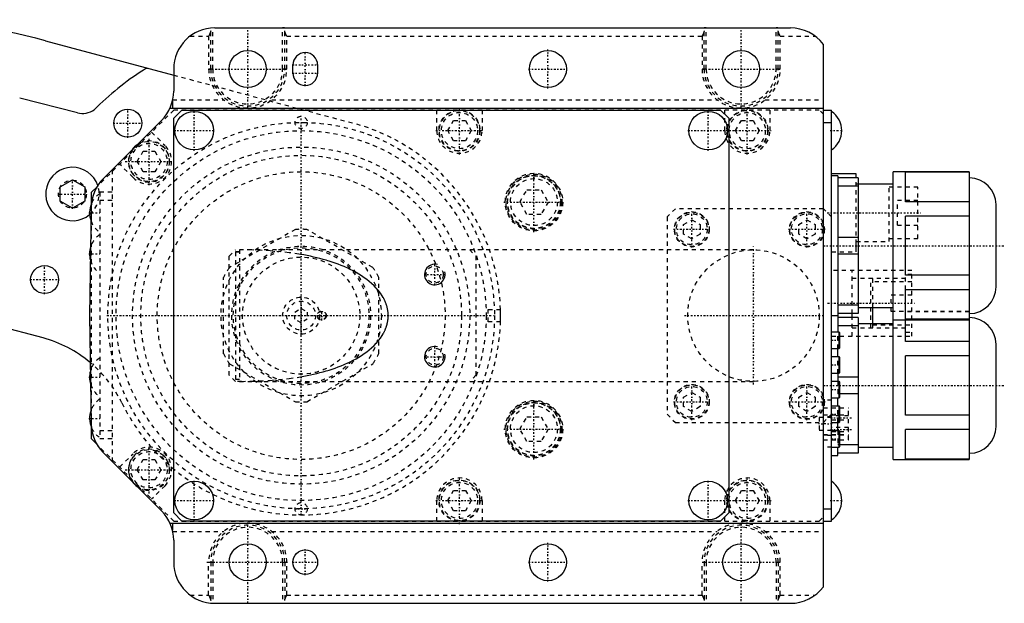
# Model space of a CAD drawing. Extents: x -394 to 171, y -70 to 72.
# Tile 11 of 11: x -68 to 171, y -70 to 72. Entities that reach past the tile are written whole.
import ezdxf

# ---------------------------------------------------------------- set-up
doc = ezdxf.new("R2010")
doc.units = 0
doc.linetypes.add('CENTER', pattern=[1.5, 0.45, -0.5, 0.05, -0.5])
doc.linetypes.add('DASHED', pattern=[2, 1, -1])
for name, color, linetype in [('AM_0', 7, 'CONTINUOUS'), ('AM_10', 7, 'CONTINUOUS'), ('AM_3', 7, 'DASHED'), ('AM_7', 7, 'CENTER')]:
    doc.layers.add(name, color=color, linetype=linetype)

msp = doc.modelspace()

# ---------------------------------------------------------------- linework, layer by layer
at = {"layer": 'AM_0', "color": 7, "linetype": 'CONTINUOUS'}
for p, q in [((-21, 70), (119, 70)), ((-62.15, 66.88), (-31, 58.53)), ((127, -66), (127, 66)), ((-37.21, 60.19), (-37.21, 60.11)), ((-31, 60), (-31, 54.64)), ((-2, 59), (-2, 61)), ((4, 61), (4, 59)), ((-54.43, 49.33), (-68.45, 52.88)), ((-31.9, 50.5), (127, 50.5)), ((-31.3, 52.21), (-31.3, 50.5)), ((-31, 48), (-29, 50)), ((-31, -48), (-31, 48)), ((-29, 50), (102, 50)), ((102, 50), (104, 48)), ((104, 48), (104, -48)), ((127, 50), (129, 50)), ((129, -50), (129, 50)), ((-33.91, 47.59), (-48.13, 33.3)), ((127, 47), (129, 47)), ((135, 34.5), (129, 34.5)), ((130.5, 34), (129, 34)), ((130.5, 34), (130.5, -4)), ((135, 33.51), (135, 34.5)), ((162.47, 35), (144, 35)), ((144, -35), (144, 35)), ((162.47, 34.89), (147, 34.89)), ((147, 27.69), (147, 34.89)), ((162.47, 35), (162.47, -35)), ((-58.63, 31.31), (-55.63, 33.04)), ((-58.63, 27.84), (-58.63, 31.31)), ((-55.63, 33.04), (-52.63, 31.31)), ((-52.63, 31.31), (-52.63, 27.84)), ((-51, 30), (-49.63, 31.37)), ((135.5, 33.5), (130.5, 33.5)), ((135.5, 31.48), (130.5, 31.48)), ((135.5, 33.5), (135.5, 0.5)), ((144, 32), (135.5, 32)), ((162.51, 33.5), (162.47, 33.5)), ((162.51, 0.5), (162.51, 33.5)), ((-51, 27.26), (-51, 30)), ((-55.63, 26.11), (-58.63, 27.84)), ((-52.63, 27.84), (-55.63, 26.11)), ((-51.04, 26.42), (-51.5, 0)), ((162.47, 27.69), (147, 27.69)), ((169, 6.99), (169, 27.01)), ((162.47, 24.19), (147, 24.19)), ((147, 9.81), (147, 24.19)), ((135.5, 19.02), (130.5, 19.02)), ((135, 15.5), (135, 17.99)), ((135.5, 14.98), (130.5, 14.98)), ((162.47, 9.81), (147, 9.81)), ((162.47, 6.31), (147, 6.31)), ((147, -0.89), (147, 6.31)), ((135.5, 2.52), (130.5, 2.52)), ((-51.5, 0), (-51.04, -26.42)), ((129, 0), (130.5, 0)), ((135.5, 0.5), (130.5, 0.5)), ((134, -0.5), (134, 0.5)), ((135.5, 2), (144, 2)), ((139, -2), (139, 2)), ((162.47, 0.5), (162.51, 0.5)), ((-62.76, -5.44), (-80.22, -0.75)), ((135.5, -0.5), (130.5, -0.5)), ((135.5, -0.5), (135.5, -33.5)), ((144, -2), (135.5, -2)), ((144, -1), (162.47, -1)), ((162.47, -0.89), (147, -0.89)), ((147, -6.31), (147, -1)), ((162.51, -0.5), (162.47, -0.5)), ((162.51, -33.5), (162.51, -0.5)), ((130.85, -4), (129, -4)), ((135.5, -2.52), (130.5, -2.52)), ((131, -4.15), (130.85, -4)), ((130.85, -8), (130.85, -4)), ((131, -7.85), (131, -4.15)), ((162.47, -6.31), (147, -6.31)), ((169, -27.01), (169, -6.99)), ((129, -8), (130.85, -8)), ((130.5, -9.99), (130.5, -7.99)), ((130.85, -8), (131, -7.85)), ((130.85, -10), (129, -10)), ((131, -10.15), (130.85, -10)), ((130.85, -14), (130.85, -10)), ((131, -13.85), (131, -10.15)), ((147, -24.19), (147, -9.81)), ((162.47, -9.81), (147, -9.81)), ((129, -14), (130.85, -14)), ((130.5, -14), (130.5, -16)), ((130.85, -14), (131, -13.85)), ((130.85, -16), (129, -16)), ((135.5, -14.98), (130.5, -14.98)), ((131, -16.15), (130.85, -16)), ((130.85, -20), (130.85, -16)), ((131, -19.85), (131, -16.15)), ((135.5, -19.02), (131, -19.02)), ((129, -20), (130.85, -20)), ((130.5, -22), (130.5, -20)), ((130.85, -20), (131, -19.85)), ((130.85, -22), (129, -22)), ((131, -22.15), (130.85, -22)), ((130.85, -26), (130.85, -22)), ((131, -25.85), (131, -22.15)), ((129, -26), (130.85, -26)), ((130.5, -28), (130.5, -26.01)), ((130.85, -26), (131, -25.85)), ((162.47, -24.19), (147, -24.19)), ((-51, -30), (-51, -27.26)), ((130.85, -28), (129, -28)), ((131, -28.15), (130.85, -28)), ((130.85, -32), (130.85, -28)), ((131, -31.85), (131, -28.15)), ((147, -34.89), (147, -27.69)), ((162.47, -27.69), (147, -27.69)), ((-49.63, -31.37), (-51, -30)), ((-48.13, -33.3), (-33.91, -47.59)), ((129, -32), (130.85, -32)), ((130.5, -34), (130.5, -32)), ((135.5, -33.5), (130.5, -33.5)), ((130.85, -32), (131, -31.85)), ((135.5, -31.48), (131, -31.48)), ((135.5, -32), (144, -32)), ((162.47, -33.5), (162.51, -33.5)), ((129, -34), (130.5, -34)), ((144, -35), (162.47, -35)), ((162.47, -34.89), (147, -34.89)), ((127, -47), (129, -47)), ((-29, -50), (-31, -48)), ((102, -50), (-29, -50)), ((104, -48), (102, -50)), ((127, -50), (129, -50)), ((-31.9, -50.5), (127, -50.5)), ((-31.3, -50.5), (-31.3, -52.21)), ((-31, -54.64), (-31, -60)), ((-21, -70), (119, -70))]:
    msp.add_line(p, q, dxfattribs=at)
for centre, radius in [((-13, 60), 4.5), ((60, 60), 4.5), ((107, 60), 4.5), ((-42.16, 46.82), 3.4), ((-26, 45), 4.7), ((99, 45), 4.7), ((-62.39, 8.77), 3.4), ((-26, -45), 4.7), ((99, -45), 4.7), ((-13, -60), 4.5), ((1, -60), 3), ((60, -60), 4.5), ((107, -60), 4.5)]:
    msp.add_circle(centre, radius, dxfattribs=at)
for centre, radius, start, end in [((-101, -78), 150, 74.9874, 104.9144), ((-21, 60), 10, 90, 180), ((119, 60), 10, 36.8699, 90), ((1, 61), 3, 0, 180), ((-37.21, 58.11), 2, 90, 125.586), ((0, 0), 71, 122.7161, 135.117), ((1, 59), 3, 180, 0), ((-41, 54.64), 10, 315.1327, 0), ((-53.2, 54.18), 5, 255.8075, 305.3516), ((125.8, 45), 5.67, 304.3588, 55.6412), ((-37, 37.5), 5, 125.3085, 144.9568), ((-55.63, 29.58), 6.5, 18.5188, 309.912), ((-41.04, 26.25), 10, 135.1327, 179), ((162.51, 27.01), 6.49, 0, 90), ((-45.8, 25), 5.67, 156.1472, 200.846), ((-45.8, 15), 5.67, 162.5298, 195.4702), ((162.51, 6.99), 6.49, 270, 0), ((0, 0), 48.5, 358.2277, 1.7723), ((162.51, -6.99), 6.49, 0, 90), ((-70.56, -34.41), 30, 50.0716, 74.9467), ((-45.8, -15), 5.67, 164.5298, 197.4702), ((-45.8, -25), 5.67, 159.154, 203.8528), ((-41.04, -26.25), 10, 181, 224.8673), ((162.51, -27.01), 6.49, 270, 0), ((-37, -37.5), 5, 215.0432, 234.6915), ((125.8, -45), 5.67, 304.3588, 55.6412), ((-41, -54.64), 10, 0, 44.8673), ((-21, -60), 10, 180, 270), ((119, -60), 10, 270, 323.1301)]:
    msp.add_arc(centre, radius, start, end, dxfattribs=at)
at = {"layer": 'AM_10', "color": 7, "linetype": 'CONTINUOUS'}
for centre in [(32.5, 10), (32.5, -10)]:
    msp.add_arc(centre, 2.5, 75, 15, dxfattribs=at)
at = {"layer": 'AM_3', "color": 6, "linetype": 'DASHED'}
for p, q in [((-22, 60), (-22, 69.94)), ((-21.5, 60), (-21.5, 69.99)), ((-4.5, 60), (-4.5, 70)), ((-4, 60), (-4, 69.94)), ((98, 60), (98, 69.94)), ((98.5, 60), (98.5, 70)), ((115.5, 60), (115.5, 70)), ((116, 60), (116, 69.94)), ((-27, 68), (-22.5, 68)), ((-22.5, 68), (-22.5, 60)), ((-3.5, 60), (-3.5, 68)), ((-3.5, 68), (97.5, 68)), ((97.5, 68), (97.5, 60)), ((116.5, 68), (125, 68)), ((116.5, 60), (116.5, 68)), ((-21.5, 60), (-22.5, 60)), ((-3.5, 60), (-4.5, 60)), ((98.5, 60), (97.5, 60)), ((116.5, 60), (115.5, 60)), ((-31, 58.53), (12.56, 46.84)), ((-31.23, 52.5), (-18.83, 52.5)), ((-14.1, 50.56), (-11.9, 50.56)), ((-7.17, 52.5), (101.17, 52.5)), ((105.9, 50.56), (108.1, 50.56)), ((112.83, 52.5), (127, 52.5)), ((-31, 50), (-49.63, 31.37)), ((126, 50), (-31, 50)), ((33, 45), (33, 50)), ((44, 50), (44, 45)), ((103, 45), (103, 50)), ((114, 50), (114, 45)), ((127, 49), (126, 50)), ((35.64, 45), (37.07, 47.48)), ((37.07, 47.48), (39.93, 47.48)), ((39.93, 47.48), (41.36, 45)), ((105.64, 45), (107.07, 47.48)), ((107.07, 47.48), (109.93, 47.48)), ((109.93, 47.48), (111.36, 45)), ((-36.36, 44.64), (-33.11, 41.39)), ((37.07, 42.52), (35.64, 45)), ((41.36, 45), (39.93, 42.52)), ((107.07, 42.52), (105.64, 45)), ((111.36, 45), (109.93, 42.52)), ((39.93, 42.52), (37.07, 42.52)), ((109.93, 42.52), (107.07, 42.52)), ((-39.86, 37.5), (-38.43, 39.97)), ((-38.43, 39.97), (-35.57, 39.97)), ((-35.57, 39.97), (-34.14, 37.5)), ((-40.89, 33.61), (-44.14, 36.86)), ((-38.43, 35.02), (-39.86, 37.5)), ((-34.14, 37.5), (-35.57, 35.02)), ((-46, 35.44), (-46, -35.44)), ((-35.57, 35.02), (-38.43, 35.02)), ((135, 15.5), (135, 33.51)), ((135.5, 32), (135, 32)), ((143, 18), (143, 32)), ((150, 31.25), (143, 31.25)), ((150, 18.75), (150, 31.25)), ((-46, 30), (-49, 30)), ((-49, 30), (-49, -30)), ((53.19, 27.62), (54.91, 30.59)), ((54.91, 30.59), (58.34, 30.59)), ((58.34, 30.59), (60.06, 27.62)), ((-51, -27.26), (-51, 27.26)), ((-46, 28), (-49, 28)), ((54.91, 24.64), (53.19, 27.62)), ((60.06, 27.62), (58.34, 24.64)), ((150, 28), (145, 28)), ((145, 22), (145, 28)), ((58.34, 24.64), (54.91, 24.64)), ((91, 26), (89, 24)), ((89, 24), (89, -24)), ((127, 26), (91, 26)), ((129, 24), (127, 26)), ((93, 22.15), (95, 23.31)), ((93, 19.85), (93, 22.15)), ((95, 23.31), (97, 22.15)), ((97, 22.15), (97, 19.85)), ((121, 22.15), (123, 23.31)), ((121, 19.85), (121, 22.15)), ((123, 23.31), (125, 22.15)), ((125, 22.15), (125, 19.85)), ((145, 22), (150, 22)), ((-1.41, 20.95), (-17.44, 11.7)), ((17.44, 11.7), (1.41, 20.95)), ((95, 18.69), (93, 19.85)), ((97, 19.85), (95, 18.69)), ((123, 18.69), (121, 19.85)), ((125, 19.85), (123, 18.69)), ((135, 18), (143, 18)), ((143, 18.75), (150, 18.75)), ((-17.5, 14.5), (-16, 16)), ((-17.5, -14.5), (-17.5, 14.5)), ((110, 16), (-16, 16)), ((-15, 15.5), (-16, 15.5)), ((-16, 15.5), (-16, -15.5)), ((-15, 15.43), (-16, 15.43)), ((-15, 16), (-15, -16)), ((-14.5, 16), (-15, 16)), ((41, 16), (42.5, 14.5)), ((42.5, 14.5), (42.5, -14.5)), ((129, 15.5), (135, 15.5)), ((148.5, 11), (129, 11)), ((134, 0.5), (134, 11)), ((148.5, 10), (147, 10)), ((147, 6.31), (147, 9.81)), ((148.5, -5), (148.5, 11)), ((-18.85, -9.26), (-18.85, 9.26)), ((18.85, -9.26), (18.85, 9.26)), ((147, 9), (134, 9)), ((138.5, -3), (138.5, 9)), ((139, 2), (139, 9)), ((148.5, 8.25), (139, 8.25)), ((148.5, 5), (143.5, 5)), ((143.5, 1), (143.5, 5)), ((-1.5, 0.87), (0, 1.73)), ((-1.5, -0.87), (-1.5, 0.87)), ((0, 1.73), (1.5, 0.87)), ((1.5, 0.87), (1.5, -0.87)), ((45.5, 1.5), (48.48, 1.5)), ((45.5, -1.5), (45.5, 1.5)), ((162.47, 1), (143.5, 1)), ((162.47, 0.89), (147, 0.89)), ((0, -1.73), (-1.5, -0.87)), ((1.5, -0.87), (0, -1.73)), ((48.48, -1.5), (45.5, -1.5)), ((134, -5), (134, -0.5)), ((139, -3), (139, -2)), ((139, -2.25), (148.5, -2.25)), ((147, -1), (147, -0.89)), ((162.47, -1), (162.47, -9.81)), ((130.5, -7.99), (130.5, -4)), ((134, -3), (147, -3)), ((147, -4), (148.5, -4)), ((129, -5), (148.5, -5)), ((-17.44, -11.7), (-1.41, -20.95)), ((1.41, -20.95), (17.44, -11.7)), ((130.5, -14), (130.5, -9.99)), ((-16, -16), (-17.5, -14.5)), ((-16, -15.43), (-15, -15.43)), ((-16, -15.5), (-15, -15.5)), ((-14.5, -16), (-16, -16)), ((-15, -16), (110, -16)), ((42.5, -14.5), (41, -16)), ((130.5, -16), (130.5, -20)), ((93, -19.85), (95, -18.69)), ((95, -18.69), (97, -19.85)), ((121, -19.85), (123, -18.69)), ((123, -18.69), (125, -19.85)), ((131, -19.02), (130.5, -19.02)), ((93, -22.15), (93, -19.85)), ((97, -19.85), (97, -22.15)), ((121, -22.15), (121, -19.85)), ((125, -19.85), (125, -22.15)), ((129, -20.6), (127, -20.6)), ((95, -23.31), (93, -22.15)), ((97, -22.15), (95, -23.31)), ((123, -23.31), (121, -22.15)), ((125, -22.15), (123, -23.31)), ((127, -22.4), (133.1, -22.4)), ((130.5, -26.01), (130.5, -22)), ((133.1, -30.2), (133.1, -22.4)), ((53.19, -27.62), (54.91, -24.64)), ((54.91, -24.64), (58.34, -24.64)), ((58.34, -24.64), (60.06, -27.62)), ((89, -24), (91, -26)), ((91, -26), (127, -26)), ((129, -24.75), (126, -24.75)), ((126, -24.75), (126, -27.85)), ((127, -26), (129, -24)), ((127, -24.16), (133.1, -24.16)), ((127, -24.17), (133.1, -24.17)), ((129, -24.59), (127, -24.59)), ((133.1, -24.38), (129, -24.38)), ((129, -25.38), (133.1, -25.38)), ((-46, -28), (-49, -28)), ((54.91, -30.59), (53.19, -27.62)), ((60.06, -27.62), (58.34, -30.59)), ((126, -27.85), (129, -27.85)), ((133.1, -27.22), (129, -27.22)), ((129, -28.22), (133.1, -28.22)), ((130.5, -28), (130.5, -32)), ((-46, -30), (-49, -30)), ((58.34, -30.59), (54.91, -30.59)), ((127, -28.96), (133.1, -28.96)), ((127, -28.97), (133.1, -28.97)), ((129, -29.19), (127, -29.19)), ((127, -30.2), (133.1, -30.2)), ((-31, -50), (-49.63, -31.37)), ((129, -32), (127, -32)), ((131, -31.48), (130.5, -31.48)), ((-44.14, -36.86), (-40.89, -33.61)), ((-39.86, -37.5), (-38.43, -35.02)), ((-38.43, -35.02), (-35.57, -35.02)), ((-35.57, -35.02), (-34.14, -37.5)), ((-38.43, -39.98), (-39.86, -37.5)), ((-34.14, -37.5), (-35.57, -39.98)), ((-35.57, -39.98), (-38.43, -39.98)), ((-33.11, -41.39), (-36.36, -44.64)), ((35.64, -45), (37.07, -42.53)), ((37.07, -42.53), (39.93, -42.53)), ((39.93, -42.53), (41.36, -45)), ((105.64, -45), (107.07, -42.53)), ((107.07, -42.53), (109.93, -42.53)), ((109.93, -42.53), (111.36, -45)), ((33, -50), (33, -45)), ((37.07, -47.48), (35.64, -45)), ((41.36, -45), (39.93, -47.48)), ((44, -45), (44, -50)), ((103, -50), (103, -45)), ((107.07, -47.48), (105.64, -45)), ((111.36, -45), (109.93, -47.48)), ((114, -45), (114, -50)), ((39.93, -47.48), (37.07, -47.48)), ((109.93, -47.48), (107.07, -47.48)), ((-31, -50), (126, -50)), ((126, -50), (127, -49)), ((-31.23, -52.5), (-18.83, -52.5)), ((-11.9, -50.56), (-14.1, -50.56)), ((-7.17, -52.5), (101.17, -52.5)), ((108.1, -50.56), (105.9, -50.56)), ((112.83, -52.5), (127, -52.5)), ((-22.5, -60), (-21.5, -60)), ((-22.5, -68), (-22.5, -60)), ((-22, -60), (-22, -69.94)), ((-21.5, -60), (-21.5, -69.99)), ((-4.5, -60), (-3.5, -60)), ((-4.5, -60), (-4.5, -70)), ((-4, -60), (-4, -69.94)), ((-3.5, -68), (-3.5, -60)), ((97.5, -60), (98.5, -60)), ((97.5, -68), (97.5, -60)), ((98, -60), (98, -69.94)), ((98.5, -60), (98.5, -70)), ((115.5, -60), (116.5, -60)), ((115.5, -60), (115.5, -70)), ((116, -60), (116, -69.94)), ((116.5, -68), (116.5, -60)), ((-27, -68), (-22.5, -68)), ((-3.5, -68), (97.5, -68)), ((116.5, -68), (125, -68))]:
    msp.add_line(p, q, dxfattribs=at)
for points in [[(-22, 69.95, 0), (-22, 69.95, 0), (-22, 69.94, 0), (-22, 69.94, 0), (-22, 69.94, 0)], [(-4, 69.94, 0), (-4, 69.94, 0), (-4, 69.94, 0), (-4, 69.94, 0), (-4, 69.94, 0), (-4, 69.94, 0), (-4, 69.94, 0), (-4, 69.95, 0), (-4, 69.95, 0), (-4, 69.95, 0), (-4, 69.95, 0), (-4, 69.95, 0), (-4, 69.95, 0), (-4.01, 69.95, 0), (-4.01, 69.96, 0), (-4.01, 69.96, 0), (-4.01, 69.96, 0), (-4.01, 69.96, 0), (-4.01, 69.96, 0), (-4.01, 69.96, 0), (-4.01, 69.96, 0), (-4.02, 69.96, 0), (-4.02, 69.96, 0), (-4.02, 69.97, 0), (-4.02, 69.97, 0), (-4.02, 69.97, 0), (-4.02, 69.97, 0), (-4.02, 69.97, 0), (-4.03, 69.97, 0), (-4.03, 69.97, 0), (-4.03, 69.97, 0), (-4.03, 69.97, 0), (-4.04, 69.98, 0), (-4.04, 69.98, 0), (-4.04, 69.98, 0), (-4.04, 69.98, 0), (-4.04, 69.98, 0), (-4.05, 69.98, 0), (-4.05, 69.98, 0), (-4.05, 69.98, 0), (-4.06, 69.98, 0), (-4.06, 69.98, 0), (-4.06, 69.98, 0), (-4.06, 69.98, 0), (-4.07, 69.98, 0), (-4.07, 69.99, 0), (-4.08, 69.99, 0), (-4.08, 69.99, 0), (-4.08, 69.99, 0), (-4.08, 69.99, 0), (-4.09, 69.99, 0), (-4.09, 69.99, 0), (-4.1, 69.99, 0), (-4.1, 69.99, 0), (-4.1, 69.99, 0), (-4.1, 69.99, 0), (-4.11, 69.99, 0), (-4.11, 69.99, 0), (-4.12, 69.99, 0), (-4.12, 69.99, 0), (-4.13, 69.99, 0), (-4.13, 69.99, 0), (-4.13, 69.99, 0), (-4.14, 69.99, 0), (-4.14, 69.99, 0), (-4.14, 69.99, 0), (-4.15, 69.99, 0), (-4.15, 70, 0), (-4.16, 70, 0), (-4.16, 70, 0), (-4.16, 70, 0), (-4.17, 70, 0), (-4.17, 70, 0), (-4.18, 70, 0), (-4.18, 70, 0), (-4.19, 70, 0), (-4.19, 70, 0), (-4.2, 70, 0), (-4.2, 70, 0), (-4.21, 70, 0), (-4.21, 70, 0), (-4.22, 70, 0), (-4.23, 70, 0), (-4.23, 70, 0), (-4.23, 70, 0), (-4.24, 70, 0), (-4.24, 70, 0), (-4.25, 70, 0), (-4.26, 70, 0), (-4.26, 70, 0), (-4.27, 70, 0), (-4.27, 70, 0), (-4.28, 70, 0), (-4.28, 70, 0), (-4.29, 70, 0), (-4.3, 70, 0), (-4.3, 70, 0), (-4.31, 70, 0), (-4.31, 70, 0), (-4.32, 70, 0), (-4.32, 70, 0), (-4.33, 70, 0), (-4.34, 70, 0), (-4.35, 70, 0), (-4.35, 70, 0), (-4.35, 70, 0), (-4.36, 70, 0), (-4.37, 70, 0), (-4.37, 70, 0), (-4.37, 70, 0), (-4.38, 70, 0), (-4.39, 70, 0), (-4.39, 70, 0), (-4.4, 70, 0), (-4.4, 70, 0), (-4.41, 70, 0), (-4.42, 70, 0), (-4.42, 70, 0), (-4.43, 70, 0), (-4.44, 70, 0), (-4.44, 70, 0), (-4.45, 70, 0), (-4.45, 70, 0), (-4.46, 70, 0), (-4.47, 70, 0), (-4.48, 70, 0), (-4.48, 70, 0), (-4.48, 70, 0), (-4.49, 70, 0), (-4.5, 70, 0), (-4.5, 70, 0)], [(98.5, 70, 0), (98.5, 70, 0), (98.49, 70, 0), (98.48, 70, 0), (98.48, 70, 0), (98.48, 70, 0), (98.47, 70, 0), (98.46, 70, 0), (98.45, 70, 0), (98.45, 70, 0), (98.44, 70, 0), (98.44, 70, 0), (98.43, 70, 0), (98.42, 70, 0), (98.42, 70, 0), (98.41, 70, 0), (98.4, 70, 0), (98.4, 70, 0), (98.39, 70, 0), (98.39, 70, 0), (98.38, 70, 0), (98.37, 70, 0), (98.37, 70, 0), (98.37, 70, 0), (98.36, 70, 0), (98.35, 70, 0), (98.35, 70, 0), (98.35, 70, 0), (98.34, 70, 0), (98.33, 70, 0), (98.32, 70, 0), (98.32, 70, 0), (98.31, 70, 0), (98.31, 70, 0), (98.3, 70, 0), (98.3, 70, 0), (98.29, 70, 0), (98.28, 70, 0), (98.28, 70, 0), (98.27, 70, 0), (98.27, 70, 0), (98.26, 70, 0), (98.26, 70, 0), (98.25, 70, 0), (98.24, 70, 0), (98.24, 70, 0), (98.23, 70, 0), (98.23, 70, 0), (98.23, 70, 0), (98.22, 70, 0), (98.21, 70, 0), (98.21, 70, 0), (98.2, 70, 0), (98.2, 70, 0), (98.19, 70, 0), (98.19, 70, 0), (98.18, 70, 0), (98.18, 70, 0), (98.17, 70, 0), (98.17, 70, 0), (98.16, 70, 0), (98.16, 70, 0), (98.16, 70, 0), (98.15, 70, 0), (98.15, 69.99, 0), (98.14, 69.99, 0), (98.14, 69.99, 0), (98.14, 69.99, 0), (98.13, 69.99, 0), (98.13, 69.99, 0), (98.13, 69.99, 0), (98.12, 69.99, 0), (98.12, 69.99, 0), (98.11, 69.99, 0), (98.11, 69.99, 0), (98.1, 69.99, 0), (98.1, 69.99, 0), (98.1, 69.99, 0), (98.1, 69.99, 0), (98.09, 69.99, 0), (98.09, 69.99, 0), (98.08, 69.99, 0), (98.08, 69.99, 0), (98.08, 69.99, 0), (98.08, 69.99, 0), (98.07, 69.99, 0), (98.07, 69.98, 0), (98.06, 69.98, 0), (98.06, 69.98, 0), (98.06, 69.98, 0), (98.06, 69.98, 0), (98.05, 69.98, 0), (98.05, 69.98, 0), (98.05, 69.98, 0), (98.04, 69.98, 0), (98.04, 69.98, 0), (98.04, 69.98, 0), (98.04, 69.98, 0), (98.04, 69.98, 0), (98.03, 69.97, 0), (98.03, 69.97, 0), (98.03, 69.97, 0), (98.03, 69.97, 0), (98.02, 69.97, 0), (98.02, 69.97, 0), (98.02, 69.97, 0), (98.02, 69.97, 0), (98.02, 69.97, 0), (98.02, 69.96, 0), (98.02, 69.96, 0), (98.01, 69.96, 0), (98.01, 69.96, 0), (98.01, 69.96, 0), (98.01, 69.96, 0), (98.01, 69.96, 0), (98.01, 69.96, 0), (98.01, 69.96, 0), (98.01, 69.95, 0), (98, 69.95, 0), (98, 69.95, 0), (98, 69.95, 0), (98, 69.95, 0), (98, 69.95, 0), (98, 69.95, 0), (98, 69.94, 0), (98, 69.94, 0), (98, 69.94, 0), (98, 69.94, 0), (98, 69.94, 0), (98, 69.94, 0), (98, 69.94, 0)], [(116, 69.94, 0), (116, 69.94, 0), (116, 69.94, 0), (116, 69.94, 0), (116, 69.94, 0), (116, 69.94, 0), (116, 69.94, 0), (116, 69.95, 0), (116, 69.95, 0), (116, 69.95, 0), (116, 69.95, 0), (116, 69.95, 0), (116, 69.95, 0), (115.99, 69.95, 0), (115.99, 69.96, 0), (115.99, 69.96, 0), (115.99, 69.96, 0), (115.99, 69.96, 0), (115.99, 69.96, 0), (115.99, 69.96, 0), (115.99, 69.96, 0), (115.98, 69.96, 0), (115.98, 69.96, 0), (115.98, 69.97, 0), (115.98, 69.97, 0), (115.98, 69.97, 0), (115.98, 69.97, 0), (115.98, 69.97, 0), (115.97, 69.97, 0), (115.97, 69.97, 0), (115.97, 69.97, 0), (115.97, 69.97, 0), (115.96, 69.98, 0), (115.96, 69.98, 0), (115.96, 69.98, 0), (115.96, 69.98, 0), (115.96, 69.98, 0), (115.95, 69.98, 0), (115.95, 69.98, 0), (115.95, 69.98, 0), (115.94, 69.98, 0), (115.94, 69.98, 0), (115.94, 69.98, 0), (115.94, 69.98, 0), (115.93, 69.98, 0), (115.93, 69.99, 0), (115.92, 69.99, 0), (115.92, 69.99, 0), (115.92, 69.99, 0), (115.92, 69.99, 0), (115.91, 69.99, 0), (115.91, 69.99, 0), (115.9, 69.99, 0), (115.9, 69.99, 0), (115.9, 69.99, 0), (115.9, 69.99, 0), (115.89, 69.99, 0), (115.89, 69.99, 0), (115.88, 69.99, 0), (115.88, 69.99, 0), (115.87, 69.99, 0), (115.87, 69.99, 0), (115.87, 69.99, 0), (115.86, 69.99, 0), (115.86, 69.99, 0), (115.86, 69.99, 0), (115.85, 69.99, 0), (115.85, 70, 0), (115.84, 70, 0), (115.84, 70, 0), (115.84, 70, 0), (115.83, 70, 0), (115.83, 70, 0), (115.82, 70, 0), (115.82, 70, 0), (115.81, 70, 0), (115.81, 70, 0), (115.8, 70, 0), (115.8, 70, 0), (115.79, 70, 0), (115.79, 70, 0), (115.78, 70, 0), (115.77, 70, 0), (115.77, 70, 0), (115.77, 70, 0), (115.76, 70, 0), (115.76, 70, 0), (115.75, 70, 0), (115.74, 70, 0), (115.74, 70, 0), (115.73, 70, 0), (115.73, 70, 0), (115.72, 70, 0), (115.72, 70, 0), (115.71, 70, 0), (115.7, 70, 0), (115.7, 70, 0), (115.69, 70, 0), (115.69, 70, 0), (115.68, 70, 0), (115.68, 70, 0), (115.67, 70, 0), (115.66, 70, 0), (115.65, 70, 0), (115.65, 70, 0), (115.65, 70, 0), (115.64, 70, 0), (115.63, 70, 0), (115.63, 70, 0), (115.63, 70, 0), (115.62, 70, 0), (115.61, 70, 0), (115.61, 70, 0), (115.6, 70, 0), (115.6, 70, 0), (115.59, 70, 0), (115.58, 70, 0), (115.58, 70, 0), (115.57, 70, 0), (115.56, 70, 0), (115.56, 70, 0), (115.55, 70, 0), (115.55, 70, 0), (115.54, 70, 0), (115.53, 70, 0), (115.52, 70, 0), (115.52, 70, 0), (115.52, 70, 0), (115.51, 70, 0), (115.5, 70, 0), (115.5, 70, 0)], [(-22, 69.32, 0), (-22, 69.32, 0), (-22, 69.31, 0), (-22, 69.3, 0), (-22, 69.29, 0), (-22, 69.29, 0), (-22, 69.28, 0), (-22, 69.26, 0), (-22, 69.25, 0), (-22, 69.24, 0), (-22.01, 69.23, 0), (-22.01, 69.23, 0), (-22.01, 69.22, 0), (-22.01, 69.21, 0), (-22.01, 69.2, 0), (-22.02, 69.16, 0), (-22.02, 69.13, 0), (-22.03, 69.09, 0), (-22.05, 69.02, 0), (-22.07, 68.95, 0), (-22.1, 68.88, 0), (-22.13, 68.8, 0), (-22.16, 68.73, 0), (-22.17, 68.69, 0), (-22.19, 68.65, 0), (-22.22, 68.58, 0), (-22.26, 68.5, 0), (-22.29, 68.42, 0), (-22.33, 68.34, 0), (-22.37, 68.27, 0), (-22.39, 68.23, 0), (-22.41, 68.19, 0), (-22.44, 68.11, 0), (-22.48, 68.04, 0), (-22.5, 68, 0)], [(-3.5, 68, 0), (-3.52, 68.04, 0), (-3.56, 68.11, 0), (-3.59, 68.19, 0), (-3.61, 68.23, 0), (-3.63, 68.27, 0), (-3.67, 68.34, 0), (-3.71, 68.42, 0), (-3.74, 68.5, 0), (-3.78, 68.58, 0), (-3.81, 68.65, 0), (-3.83, 68.69, 0), (-3.84, 68.73, 0), (-3.87, 68.8, 0), (-3.9, 68.88, 0), (-3.93, 68.95, 0), (-3.95, 69.02, 0), (-3.97, 69.09, 0), (-3.98, 69.13, 0), (-3.98, 69.16, 0), (-3.99, 69.2, 0), (-3.99, 69.21, 0), (-3.99, 69.22, 0), (-3.99, 69.23, 0), (-3.99, 69.23, 0), (-4, 69.24, 0), (-4, 69.25, 0), (-4, 69.26, 0), (-4, 69.28, 0), (-4, 69.29, 0), (-4, 69.29, 0), (-4, 69.3, 0), (-4, 69.31, 0), (-4, 69.32, 0), (-4, 69.32, 0)], [(98, 69.32, 0), (98, 69.32, 0), (98, 69.31, 0), (98, 69.3, 0), (98, 69.29, 0), (98, 69.29, 0), (98, 69.28, 0), (98, 69.26, 0), (98, 69.25, 0), (98, 69.24, 0), (97.99, 69.23, 0), (97.99, 69.23, 0), (97.99, 69.22, 0), (97.99, 69.21, 0), (97.99, 69.2, 0), (97.98, 69.16, 0), (97.98, 69.13, 0), (97.97, 69.09, 0), (97.95, 69.02, 0), (97.93, 68.95, 0), (97.9, 68.88, 0), (97.87, 68.8, 0), (97.84, 68.73, 0), (97.83, 68.69, 0), (97.81, 68.65, 0), (97.78, 68.58, 0), (97.74, 68.5, 0), (97.71, 68.42, 0), (97.67, 68.34, 0), (97.63, 68.27, 0), (97.61, 68.23, 0), (97.59, 68.19, 0), (97.56, 68.11, 0), (97.52, 68.04, 0), (97.5, 68, 0)], [(116.5, 68, 0), (116.48, 68.04, 0), (116.44, 68.11, 0), (116.41, 68.19, 0), (116.39, 68.23, 0), (116.37, 68.27, 0), (116.33, 68.34, 0), (116.29, 68.42, 0), (116.26, 68.5, 0), (116.22, 68.58, 0), (116.19, 68.65, 0), (116.17, 68.69, 0), (116.16, 68.73, 0), (116.13, 68.8, 0), (116.1, 68.88, 0), (116.07, 68.95, 0), (116.05, 69.02, 0), (116.03, 69.09, 0), (116.02, 69.13, 0), (116.02, 69.16, 0), (116.01, 69.2, 0), (116.01, 69.21, 0), (116.01, 69.22, 0), (116.01, 69.23, 0), (116.01, 69.23, 0), (116, 69.24, 0), (116, 69.25, 0), (116, 69.26, 0), (116, 69.28, 0), (116, 69.29, 0), (116, 69.29, 0), (116, 69.3, 0), (116, 69.31, 0), (116, 69.32, 0), (116, 69.32, 0)], [(-14.5, -16, 0), (-12.13, -15.97, 0), (-7.52, -15.76, 0), (-2.94, -15.31, 0), (-0.56, -14.96, 0), (-0.16, -14.9, 0), (0.64, -14.75, 0), (1.44, -14.6, 0), (1.84, -14.52, 0), (2.24, -14.44, 0), (3.03, -14.26, 0), (3.81, -14.08, 0), (4.58, -13.88, 0), (5.35, -13.68, 0), (6.1, -13.46, 0), (6.47, -13.35, 0), (6.84, -13.24, 0), (7.56, -13, 0), (8.27, -12.76, 0), (8.98, -12.5, 0), (9.7, -12.22, 0), (10.43, -11.91, 0), (10.8, -11.75, 0), (11.17, -11.59, 0), (11.9, -11.24, 0), (12.62, -10.88, 0), (13.34, -10.49, 0), (14.03, -10.09, 0), (14.7, -9.67, 0), (15.03, -9.45, 0), (15.35, -9.23, 0), (15.96, -8.79, 0), (16.55, -8.32, 0), (17.14, -7.82, 0), (17.72, -7.27, 0), (18.28, -6.69, 0), (18.55, -6.39, 0), (18.81, -6.08, 0), (19.29, -5.45, 0), (19.72, -4.8, 0), (19.95, -4.41, 0), (20.01, -4.31, 0), (20.07, -4.2, 0), (20.1, -4.14, 0), (20.13, -4.09, 0), (20.18, -3.97, 0), (20.24, -3.86, 0), (20.3, -3.75, 0), (20.35, -3.63, 0), (20.4, -3.51, 0), (20.43, -3.45, 0), (20.45, -3.39, 0), (20.5, -3.27, 0), (20.55, -3.15, 0), (20.6, -3.02, 0), (20.65, -2.9, 0), (20.69, -2.77, 0), (20.71, -2.71, 0), (20.73, -2.65, 0), (20.77, -2.52, 0), (20.81, -2.39, 0), (20.83, -2.33, 0), (20.85, -2.26, 0), (20.88, -2.13, 0), (20.92, -2, 0), (20.93, -1.94, 0), (20.95, -1.87, 0), (20.98, -1.74, 0), (21, -1.61, 0), (21.03, -1.48, 0), (21.05, -1.35, 0), (21.07, -1.22, 0), (21.08, -1.15, 0), (21.09, -1.09, 0), (21.11, -0.96, 0), (21.12, -0.83, 0), (21.13, -0.7, 0), (21.14, -0.57, 0), (21.15, -0.44, 0), (21.15, -0.38, 0), (21.16, -0.31, 0), (21.16, -0.19, 0), (21.16, -0.06, 0), (21.16, 0, 0), (21.16, 0.06, 0), (21.16, 0.19, 0), (21.16, 0.31, 0), (21.15, 0.38, 0), (21.15, 0.44, 0), (21.14, 0.57, 0), (21.13, 0.7, 0), (21.12, 0.83, 0), (21.11, 0.96, 0), (21.09, 1.09, 0), (21.08, 1.15, 0), (21.07, 1.22, 0), (21.05, 1.35, 0), (21.03, 1.48, 0), (21, 1.61, 0), (20.98, 1.74, 0), (20.95, 1.87, 0), (20.93, 1.94, 0), (20.92, 2, 0), (20.88, 2.13, 0), (20.85, 2.26, 0), (20.83, 2.33, 0), (20.81, 2.39, 0), (20.77, 2.52, 0), (20.73, 2.65, 0), (20.71, 2.71, 0), (20.69, 2.77, 0), (20.65, 2.9, 0), (20.6, 3.02, 0), (20.55, 3.15, 0), (20.5, 3.27, 0), (20.45, 3.39, 0), (20.43, 3.45, 0), (20.4, 3.51, 0), (20.35, 3.63, 0), (20.3, 3.75, 0), (20.24, 3.86, 0), (20.18, 3.97, 0), (20.13, 4.09, 0), (20.1, 4.14, 0), (20.07, 4.2, 0), (20.01, 4.31, 0), (19.95, 4.41, 0), (19.72, 4.8, 0), (19.29, 5.45, 0), (18.81, 6.08, 0), (18.55, 6.39, 0), (18.28, 6.69, 0), (17.72, 7.27, 0), (17.14, 7.82, 0), (16.55, 8.32, 0), (15.96, 8.79, 0), (15.35, 9.23, 0), (15.03, 9.45, 0), (14.7, 9.67, 0), (14.03, 10.09, 0), (13.34, 10.49, 0), (12.62, 10.88, 0), (11.9, 11.24, 0), (11.17, 11.59, 0), (10.8, 11.75, 0), (10.43, 11.91, 0), (9.7, 12.22, 0), (8.98, 12.5, 0), (8.27, 12.76, 0), (7.56, 13, 0), (6.84, 13.24, 0), (6.47, 13.35, 0), (6.1, 13.46, 0), (5.35, 13.68, 0), (4.58, 13.88, 0), (3.81, 14.08, 0), (3.03, 14.26, 0), (2.24, 14.44, 0), (1.84, 14.52, 0), (1.44, 14.6, 0), (0.64, 14.75, 0), (-0.16, 14.9, 0), (-0.56, 14.96, 0), (-2.94, 15.31, 0), (-7.52, 15.76, 0), (-12.13, 15.97, 0), (-14.5, 16, 0)], [(-22.5, -68, 0), (-22.48, -68.04, 0), (-22.44, -68.11, 0), (-22.41, -68.19, 0), (-22.39, -68.23, 0), (-22.37, -68.27, 0), (-22.33, -68.34, 0), (-22.29, -68.42, 0), (-22.26, -68.5, 0), (-22.22, -68.58, 0), (-22.19, -68.65, 0), (-22.17, -68.69, 0), (-22.16, -68.73, 0), (-22.13, -68.8, 0), (-22.1, -68.88, 0), (-22.07, -68.95, 0), (-22.05, -69.02, 0), (-22.03, -69.09, 0), (-22.02, -69.13, 0), (-22.02, -69.16, 0), (-22.01, -69.2, 0), (-22.01, -69.21, 0), (-22.01, -69.22, 0), (-22.01, -69.23, 0), (-22.01, -69.23, 0), (-22, -69.24, 0), (-22, -69.25, 0), (-22, -69.26, 0), (-22, -69.28, 0), (-22, -69.29, 0), (-22, -69.29, 0), (-22, -69.3, 0), (-22, -69.31, 0), (-22, -69.32, 0), (-22, -69.32, 0)], [(-4, -69.32, 0), (-4, -69.32, 0), (-4, -69.31, 0), (-4, -69.3, 0), (-4, -69.29, 0), (-4, -69.29, 0), (-4, -69.28, 0), (-4, -69.26, 0), (-4, -69.25, 0), (-4, -69.24, 0), (-3.99, -69.23, 0), (-3.99, -69.23, 0), (-3.99, -69.22, 0), (-3.99, -69.21, 0), (-3.99, -69.2, 0), (-3.98, -69.16, 0), (-3.98, -69.13, 0), (-3.97, -69.09, 0), (-3.95, -69.02, 0), (-3.93, -68.95, 0), (-3.9, -68.88, 0), (-3.87, -68.8, 0), (-3.84, -68.73, 0), (-3.83, -68.69, 0), (-3.81, -68.65, 0), (-3.78, -68.58, 0), (-3.74, -68.5, 0), (-3.71, -68.42, 0), (-3.67, -68.34, 0), (-3.63, -68.27, 0), (-3.61, -68.23, 0), (-3.59, -68.19, 0), (-3.56, -68.11, 0), (-3.52, -68.04, 0), (-3.5, -68, 0)], [(97.5, -68, 0), (97.52, -68.04, 0), (97.56, -68.11, 0), (97.59, -68.19, 0), (97.61, -68.23, 0), (97.63, -68.27, 0), (97.67, -68.34, 0), (97.71, -68.42, 0), (97.74, -68.5, 0), (97.78, -68.58, 0), (97.81, -68.65, 0), (97.83, -68.69, 0), (97.84, -68.73, 0), (97.87, -68.8, 0), (97.9, -68.88, 0), (97.93, -68.95, 0), (97.95, -69.02, 0), (97.97, -69.09, 0), (97.98, -69.13, 0), (97.98, -69.16, 0), (97.99, -69.2, 0), (97.99, -69.21, 0), (97.99, -69.22, 0), (97.99, -69.23, 0), (97.99, -69.23, 0), (98, -69.24, 0), (98, -69.25, 0), (98, -69.26, 0), (98, -69.28, 0), (98, -69.29, 0), (98, -69.29, 0), (98, -69.3, 0), (98, -69.31, 0), (98, -69.32, 0), (98, -69.32, 0)], [(116, -69.32, 0), (116, -69.32, 0), (116, -69.31, 0), (116, -69.3, 0), (116, -69.29, 0), (116, -69.29, 0), (116, -69.28, 0), (116, -69.26, 0), (116, -69.25, 0), (116, -69.24, 0), (116.01, -69.23, 0), (116.01, -69.23, 0), (116.01, -69.22, 0), (116.01, -69.21, 0), (116.01, -69.2, 0), (116.02, -69.16, 0), (116.02, -69.13, 0), (116.03, -69.09, 0), (116.05, -69.02, 0), (116.07, -68.95, 0), (116.1, -68.88, 0), (116.13, -68.8, 0), (116.16, -68.73, 0), (116.17, -68.69, 0), (116.19, -68.65, 0), (116.22, -68.58, 0), (116.26, -68.5, 0), (116.29, -68.42, 0), (116.33, -68.34, 0), (116.37, -68.27, 0), (116.39, -68.23, 0), (116.41, -68.19, 0), (116.44, -68.11, 0), (116.48, -68.04, 0), (116.5, -68, 0)], [(-22, -69.94, 0), (-22, -69.94, 0), (-22, -69.94, 0), (-22, -69.95, 0), (-22, -69.95, 0)], [(-4.5, -70, 0), (-4.5, -70, 0), (-4.49, -70, 0), (-4.48, -70, 0), (-4.48, -70, 0), (-4.48, -70, 0), (-4.47, -70, 0), (-4.46, -70, 0), (-4.45, -70, 0), (-4.45, -70, 0), (-4.44, -70, 0), (-4.44, -70, 0), (-4.43, -70, 0), (-4.42, -70, 0), (-4.42, -70, 0), (-4.41, -70, 0), (-4.4, -70, 0), (-4.4, -70, 0), (-4.39, -70, 0), (-4.39, -70, 0), (-4.38, -70, 0), (-4.37, -70, 0), (-4.37, -70, 0), (-4.37, -70, 0), (-4.36, -70, 0), (-4.35, -70, 0), (-4.35, -70, 0), (-4.35, -70, 0), (-4.34, -70, 0), (-4.33, -70, 0), (-4.32, -70, 0), (-4.32, -70, 0), (-4.31, -70, 0), (-4.31, -70, 0), (-4.3, -70, 0), (-4.3, -70, 0), (-4.29, -70, 0), (-4.28, -70, 0), (-4.28, -70, 0), (-4.27, -70, 0), (-4.27, -70, 0), (-4.26, -70, 0), (-4.26, -70, 0), (-4.25, -70, 0), (-4.24, -70, 0), (-4.24, -70, 0), (-4.23, -70, 0), (-4.23, -70, 0), (-4.23, -70, 0), (-4.22, -70, 0), (-4.21, -70, 0), (-4.21, -70, 0), (-4.2, -70, 0), (-4.2, -70, 0), (-4.19, -70, 0), (-4.19, -70, 0), (-4.18, -70, 0), (-4.18, -70, 0), (-4.17, -70, 0), (-4.17, -70, 0), (-4.16, -70, 0), (-4.16, -70, 0), (-4.16, -70, 0), (-4.15, -70, 0), (-4.15, -69.99, 0), (-4.14, -69.99, 0), (-4.14, -69.99, 0), (-4.14, -69.99, 0), (-4.13, -69.99, 0), (-4.13, -69.99, 0), (-4.13, -69.99, 0), (-4.12, -69.99, 0), (-4.12, -69.99, 0), (-4.11, -69.99, 0), (-4.11, -69.99, 0), (-4.1, -69.99, 0), (-4.1, -69.99, 0), (-4.1, -69.99, 0), (-4.1, -69.99, 0), (-4.09, -69.99, 0), (-4.09, -69.99, 0), (-4.08, -69.99, 0), (-4.08, -69.99, 0), (-4.08, -69.99, 0), (-4.08, -69.99, 0), (-4.07, -69.99, 0), (-4.07, -69.98, 0), (-4.06, -69.98, 0), (-4.06, -69.98, 0), (-4.06, -69.98, 0), (-4.06, -69.98, 0), (-4.05, -69.98, 0), (-4.05, -69.98, 0), (-4.05, -69.98, 0), (-4.04, -69.98, 0), (-4.04, -69.98, 0), (-4.04, -69.98, 0), (-4.04, -69.98, 0), (-4.04, -69.98, 0), (-4.03, -69.97, 0), (-4.03, -69.97, 0), (-4.03, -69.97, 0), (-4.03, -69.97, 0), (-4.02, -69.97, 0), (-4.02, -69.97, 0), (-4.02, -69.97, 0), (-4.02, -69.97, 0), (-4.02, -69.97, 0), (-4.02, -69.96, 0), (-4.02, -69.96, 0), (-4.01, -69.96, 0), (-4.01, -69.96, 0), (-4.01, -69.96, 0), (-4.01, -69.96, 0), (-4.01, -69.96, 0), (-4.01, -69.96, 0), (-4.01, -69.96, 0), (-4.01, -69.95, 0), (-4, -69.95, 0), (-4, -69.95, 0), (-4, -69.95, 0), (-4, -69.95, 0), (-4, -69.95, 0), (-4, -69.95, 0), (-4, -69.94, 0), (-4, -69.94, 0), (-4, -69.94, 0), (-4, -69.94, 0), (-4, -69.94, 0), (-4, -69.94, 0), (-4, -69.94, 0)], [(98, -69.94, 0), (98, -69.94, 0), (98, -69.94, 0), (98, -69.94, 0), (98, -69.94, 0), (98, -69.94, 0), (98, -69.94, 0), (98, -69.95, 0), (98, -69.95, 0), (98, -69.95, 0), (98, -69.95, 0), (98, -69.95, 0), (98, -69.95, 0), (98.01, -69.95, 0), (98.01, -69.96, 0), (98.01, -69.96, 0), (98.01, -69.96, 0), (98.01, -69.96, 0), (98.01, -69.96, 0), (98.01, -69.96, 0), (98.01, -69.96, 0), (98.02, -69.96, 0), (98.02, -69.96, 0), (98.02, -69.97, 0), (98.02, -69.97, 0), (98.02, -69.97, 0), (98.02, -69.97, 0), (98.02, -69.97, 0), (98.03, -69.97, 0), (98.03, -69.97, 0), (98.03, -69.97, 0), (98.03, -69.97, 0), (98.04, -69.98, 0), (98.04, -69.98, 0), (98.04, -69.98, 0), (98.04, -69.98, 0), (98.04, -69.98, 0), (98.05, -69.98, 0), (98.05, -69.98, 0), (98.05, -69.98, 0), (98.06, -69.98, 0), (98.06, -69.98, 0), (98.06, -69.98, 0), (98.06, -69.98, 0), (98.07, -69.98, 0), (98.07, -69.99, 0), (98.08, -69.99, 0), (98.08, -69.99, 0), (98.08, -69.99, 0), (98.08, -69.99, 0), (98.09, -69.99, 0), (98.09, -69.99, 0), (98.1, -69.99, 0), (98.1, -69.99, 0), (98.1, -69.99, 0), (98.1, -69.99, 0), (98.11, -69.99, 0), (98.11, -69.99, 0), (98.12, -69.99, 0), (98.12, -69.99, 0), (98.13, -69.99, 0), (98.13, -69.99, 0), (98.13, -69.99, 0), (98.14, -69.99, 0), (98.14, -69.99, 0), (98.14, -69.99, 0), (98.15, -69.99, 0), (98.15, -70, 0), (98.16, -70, 0), (98.16, -70, 0), (98.16, -70, 0), (98.17, -70, 0), (98.17, -70, 0), (98.18, -70, 0), (98.18, -70, 0), (98.19, -70, 0), (98.19, -70, 0), (98.2, -70, 0), (98.2, -70, 0), (98.21, -70, 0), (98.21, -70, 0), (98.22, -70, 0), (98.23, -70, 0), (98.23, -70, 0), (98.23, -70, 0), (98.24, -70, 0), (98.24, -70, 0), (98.25, -70, 0), (98.26, -70, 0), (98.26, -70, 0), (98.27, -70, 0), (98.27, -70, 0), (98.28, -70, 0), (98.28, -70, 0), (98.29, -70, 0), (98.3, -70, 0), (98.3, -70, 0), (98.31, -70, 0), (98.31, -70, 0), (98.32, -70, 0), (98.32, -70, 0), (98.33, -70, 0), (98.34, -70, 0), (98.35, -70, 0), (98.35, -70, 0), (98.35, -70, 0), (98.36, -70, 0), (98.37, -70, 0), (98.37, -70, 0), (98.37, -70, 0), (98.38, -70, 0), (98.39, -70, 0), (98.39, -70, 0), (98.4, -70, 0), (98.4, -70, 0), (98.41, -70, 0), (98.42, -70, 0), (98.42, -70, 0), (98.43, -70, 0), (98.44, -70, 0), (98.44, -70, 0), (98.45, -70, 0), (98.45, -70, 0), (98.46, -70, 0), (98.47, -70, 0), (98.48, -70, 0), (98.48, -70, 0), (98.48, -70, 0), (98.49, -70, 0), (98.5, -70, 0), (98.5, -70, 0)], [(115.5, -70, 0), (115.5, -70, 0), (115.51, -70, 0), (115.52, -70, 0), (115.52, -70, 0), (115.52, -70, 0), (115.53, -70, 0), (115.54, -70, 0), (115.55, -70, 0), (115.55, -70, 0), (115.56, -70, 0), (115.56, -70, 0), (115.57, -70, 0), (115.58, -70, 0), (115.58, -70, 0), (115.59, -70, 0), (115.6, -70, 0), (115.6, -70, 0), (115.61, -70, 0), (115.61, -70, 0), (115.62, -70, 0), (115.63, -70, 0), (115.63, -70, 0), (115.63, -70, 0), (115.64, -70, 0), (115.65, -70, 0), (115.65, -70, 0), (115.65, -70, 0), (115.66, -70, 0), (115.67, -70, 0), (115.68, -70, 0), (115.68, -70, 0), (115.69, -70, 0), (115.69, -70, 0), (115.7, -70, 0), (115.7, -70, 0), (115.71, -70, 0), (115.72, -70, 0), (115.72, -70, 0), (115.73, -70, 0), (115.73, -70, 0), (115.74, -70, 0), (115.74, -70, 0), (115.75, -70, 0), (115.76, -70, 0), (115.76, -70, 0), (115.77, -70, 0), (115.77, -70, 0), (115.77, -70, 0), (115.78, -70, 0), (115.79, -70, 0), (115.79, -70, 0), (115.8, -70, 0), (115.8, -70, 0), (115.81, -70, 0), (115.81, -70, 0), (115.82, -70, 0), (115.82, -70, 0), (115.83, -70, 0), (115.83, -70, 0), (115.84, -70, 0), (115.84, -70, 0), (115.84, -70, 0), (115.85, -70, 0), (115.85, -69.99, 0), (115.86, -69.99, 0), (115.86, -69.99, 0), (115.86, -69.99, 0), (115.87, -69.99, 0), (115.87, -69.99, 0), (115.87, -69.99, 0), (115.88, -69.99, 0), (115.88, -69.99, 0), (115.89, -69.99, 0), (115.89, -69.99, 0), (115.9, -69.99, 0), (115.9, -69.99, 0), (115.9, -69.99, 0), (115.9, -69.99, 0), (115.91, -69.99, 0), (115.91, -69.99, 0), (115.92, -69.99, 0), (115.92, -69.99, 0), (115.92, -69.99, 0), (115.92, -69.99, 0), (115.93, -69.99, 0), (115.93, -69.98, 0), (115.94, -69.98, 0), (115.94, -69.98, 0), (115.94, -69.98, 0), (115.94, -69.98, 0), (115.95, -69.98, 0), (115.95, -69.98, 0), (115.95, -69.98, 0), (115.96, -69.98, 0), (115.96, -69.98, 0), (115.96, -69.98, 0), (115.96, -69.98, 0), (115.96, -69.98, 0), (115.97, -69.97, 0), (115.97, -69.97, 0), (115.97, -69.97, 0), (115.97, -69.97, 0), (115.98, -69.97, 0), (115.98, -69.97, 0), (115.98, -69.97, 0), (115.98, -69.97, 0), (115.98, -69.97, 0), (115.98, -69.96, 0), (115.98, -69.96, 0), (115.99, -69.96, 0), (115.99, -69.96, 0), (115.99, -69.96, 0), (115.99, -69.96, 0), (115.99, -69.96, 0), (115.99, -69.96, 0), (115.99, -69.96, 0), (115.99, -69.95, 0), (116, -69.95, 0), (116, -69.95, 0), (116, -69.95, 0), (116, -69.95, 0), (116, -69.95, 0), (116, -69.95, 0), (116, -69.94, 0), (116, -69.94, 0), (116, -69.94, 0), (116, -69.94, 0), (116, -69.94, 0), (116, -69.94, 0), (116, -69.94, 0)]]:
    msp.add_polyline3d(points, dxfattribs=at)
for centre, radius in [((0, 47), 1.5), ((38.5, 45), 5), ((38.5, 45), 4.9), ((38.5, 45), 4.4), ((108.5, 45), 5), ((108.5, 45), 4.9), ((108.5, 45), 4.4), ((0, 0), 47), ((0, 0), 45), ((-37, 37.5), 4.9), ((-37, 37.5), 4.4), ((0, 0), 41), ((0, 0), 39), ((0, 0), 35), ((56.62, 27.62), 7), ((56.62, 27.62), 6.8), ((56.62, 27.62), 6.5), ((56.62, 27.62), 6.4), ((-55.63, 29.58), 3.4), ((56.62, 27.62), 5.7), ((95, 21), 4.25), ((95, 21), 4.15), ((95, 21), 3.75), ((123, 21), 4.25), ((123, 21), 4.15), ((123, 21), 3.75), ((0, 0), 19.5), ((0, 0), 16.89), ((0, 0), 16.5), ((110, 0), 16), ((0, 0), 14.25), ((32.5, 10), 2.07), ((0, 0), 4.5), ((0, 0), 3.5), ((5, 0), 1.1), ((5, 0), 1), ((32.5, -10), 2.07), ((95, -21), 4.25), ((123, -21), 4.25), ((95, -21), 4.15), ((95, -21), 3.75), ((123, -21), 4.15), ((123, -21), 3.75), ((56.62, -27.62), 7), ((56.62, -27.62), 6.8), ((56.62, -27.62), 6.5), ((56.62, -27.62), 6.4), ((56.62, -27.62), 5.7), ((-37, -37.5), 4.9), ((-37, -37.5), 4.4), ((38.5, -45), 5), ((38.5, -45), 4.9), ((38.5, -45), 4.4), ((108.5, -45), 5), ((108.5, -45), 4.9), ((108.5, -45), 4.4), ((0, -47), 1.5)]:
    msp.add_circle(centre, radius, dxfattribs=at)
for centre, radius, start, end in [((-13, 60), 9.5, 180, 0), ((-13, 60), 9, 180, 0), ((-13, 60), 8.5, 180, 0), ((107, 60), 9.5, 180, 0), ((107, 60), 9, 180, 0), ((107, 60), 8.5, 180, 0), ((0, 0), 48.5, 1.7723, 74.9874), ((38.5, 45), 5.5, 180, 0), ((108.5, 45), 5.5, 180, 0), ((-37, 37.5), 5, 144.9568, 125.3085), ((-37, 37.5), 5.5, 225, 45), ((-55.63, 29.58), 6.5, 309.912, 18.5188), ((-45.8, 25), 5.67, 124.3588, 156.1472), ((-45.8, 25), 5.67, 200.846, 235.6412), ((-45.8, 15), 5.67, 124.3588, 162.5298), ((0, 0), 21, 86.1532, 93.8468), ((-45.8, 15), 5.67, 195.4702, 235.6412), ((0, 0), 21, 146.1532, 153.8468), ((0, 0), 21, 26.1532, 33.8468), ((0, 0), 48.5, 205.9992, 358.2277), ((0, 0), 21, 206.1532, 213.8468), ((0, 0), 21, 326.1532, 333.8468), ((-70.56, -34.41), 30, 25.9992, 50.0716), ((-45.8, -15), 5.67, 124.3588, 164.5298), ((-45.8, -15), 5.67, 197.4702, 235.6412), ((-45.8, -25), 5.67, 124.3588, 159.154), ((0, 0), 21, 266.1532, 273.8468), ((-45.8, -25), 5.67, 203.8528, 235.6412), ((-37, -37.5), 5, 234.6915, 215.0432), ((-37, -37.5), 5.5, 315, 135), ((38.5, -45), 5.5, 0, 180), ((108.5, -45), 5.5, 0, 180), ((-13, -60), 9.5, 0, 180), ((-13, -60), 9, 0, 180), ((-13, -60), 8.5, 0, 180), ((107, -60), 9.5, 0, 180), ((107, -60), 9, 0, 180), ((107, -60), 8.5, 0, 180)]:
    msp.add_arc(centre, radius, start, end, dxfattribs=at)
at = {"layer": 'AM_7', "color": 4, "linetype": 'CENTER'}
for p, q in [((-13, 50.55), (-13, 69.45)), ((107, 50.55), (107, 69.45)), ((60, 55.27), (60, 64.72)), ((1, 55.85), (1, 64.15)), ((-22.45, 60), (-3.55, 60)), ((-2.15, 61), (4.15, 61)), ((55.27, 60), (64.72, 60)), ((97.55, 60), (116.45, 60)), ((-2.15, 59), (4.15, 59)), ((-42.16, 43.25), (-42.16, 50.39)), ((38.5, 39.23), (38.5, 50.77)), ((108.5, 39.23), (108.5, 50.77)), ((-26, 40.06), (-26, 49.94)), ((0, -48.58), (0, 48.58)), ((99, 40.06), (99, 49.94)), ((-45.73, 46.82), (-38.59, 46.82)), ((-1.57, 47), (1.57, 47)), ((-37, 31.72), (-37, 43.28)), ((-30.94, 45), (-21.06, 45)), ((32.73, 45), (44.27, 45)), ((94.06, 45), (114.28, 45)), ((128.67, 45), (131.6, 45)), ((-42.78, 37.5), (-31.22, 37.5)), ((56.62, 20.27), (56.62, 34.97)), ((-55.63, 26.01), (-55.63, 33.15)), ((-59.2, 29.58), (-52.06, 29.58)), ((49.27, 27.62), (63.97, 27.62)), ((-51.6, 25), (-48.67, 25)), ((95, 16.54), (95, 25.46)), ((123, 16.54), (123, 25.46)), ((127.95, 25), (151.05, 25)), ((90.54, 21), (99.46, 21)), ((118.54, 21), (127.46, 21)), ((110, -16.8), (110, 16.8)), ((127, 17), (171, 17)), ((-51.6, 15), (-48.67, 15)), ((-62.39, 5.2), (-62.39, 12.34)), ((32.5, 7.37), (32.5, 12.62)), ((29.88, 10), (35.12, 10)), ((-65.96, 8.77), (-58.82, 8.77)), ((0, -4.73), (0, 4.72)), ((128.03, 3), (149.47, 3)), ((-47.25, 0), (47.25, 0)), ((5, -1.16), (5, 1.16)), ((93.2, 0), (126.8, 0)), ((-4.73, 0), (6.15, 0)), ((128.9, -6), (131.1, -6)), ((32.5, -12.62), (32.5, -7.37)), ((29.88, -10), (35.12, -10)), ((128.9, -12), (131.1, -12)), ((-51.6, -15), (-48.67, -15)), ((95, -25.46), (95, -16.54)), ((123, -25.46), (123, -16.54)), ((127, -17), (171, -17)), ((128.9, -18), (131.1, -18)), ((56.62, -34.97), (56.62, -20.27)), ((90.54, -21), (99.46, -21)), ((118.54, -21), (127.46, -21)), ((-51.6, -25), (-48.67, -25)), ((129.15, -26.3), (125.85, -26.3)), ((128.75, -24.88), (134.25, -24.88)), ((128.9, -24), (131.1, -24)), ((49.27, -27.62), (63.97, -27.62)), ((128.75, -27.72), (134.25, -27.72)), ((128.9, -30), (131.1, -30)), ((-37, -43.28), (-37, -31.72)), ((-42.78, -37.5), (-31.22, -37.5)), ((-26, -49.94), (-26, -40.06)), ((38.5, -50.77), (38.5, -39.23)), ((99, -49.94), (99, -40.06)), ((108.5, -50.77), (108.5, -39.23)), ((-30.94, -45), (-21.06, -45)), ((32.73, -45), (44.27, -45)), ((94.06, -45), (114.28, -45)), ((128.67, -45), (131.6, -45)), ((-1.57, -47), (1.57, -47)), ((-13, -69.98), (-13, -50.02)), ((107, -69.45), (107, -50.55)), ((1, -63.15), (1, -56.85)), ((60, -64.72), (60, -55.27)), ((-22.97, -60), (-3.02, -60)), ((-2.15, -60), (4.15, -60)), ((55.27, -60), (64.72, -60)), ((97.55, -60), (116.45, -60))]:
    msp.add_line(p, q, dxfattribs=at)

doc.saveas('drawing.dxf')
